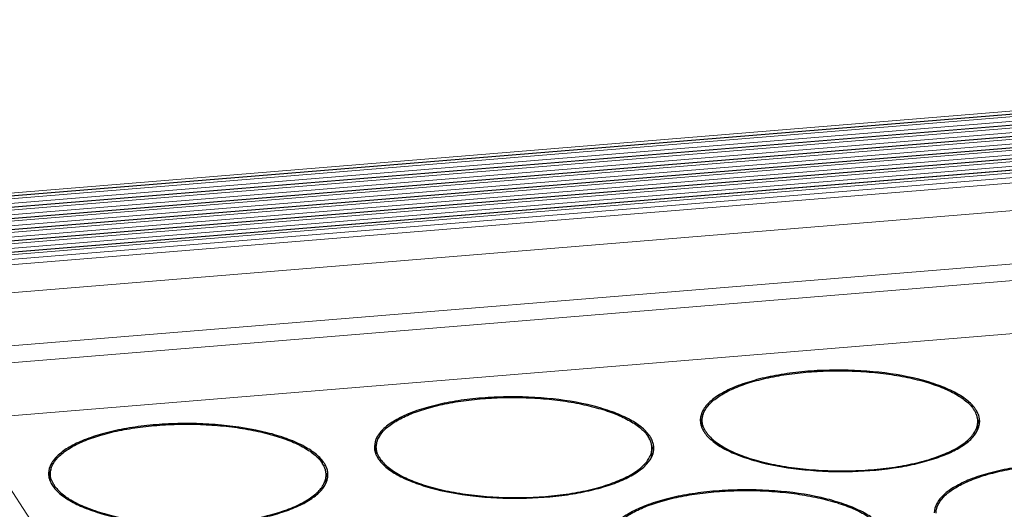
# Model space of a CAD drawing. Header units: millimetres. Extents: x 24895 to 26296, y -11704 to -10713.
# Tile 38 of 47: x 26084 to 26131, y -11322 to -11299. Entities that reach past the tile are written whole.
import ezdxf

# ---------------------------------------------------------------- set-up
doc = ezdxf.new("R2010")
doc.units = ezdxf.units.MM
doc.header["$LTSCALE"] = 50
doc.layers.get('0').update_dxf_attribs({"lineweight": 18})
doc.layers.add('02___PRT_ALL_AXES', color=7, linetype='Continuous')

msp = doc.modelspace()

# ---------------------------------------------------------------- linework, layer by layer
at = {"color": 7, "linetype": 'Continuous'}
for p, q in [((25772.789, -11332.447), (26185.226, -11298.637)), ((26185.479, -11298.773), (25772.913, -11332.594)), ((25772.989, -11332.709), (26185.554, -11298.888)), ((26185.457, -11298.757), (25773.011, -11332.568)), ((25773.119, -11332.922), (26185.606, -11299.108)), ((26185.812, -11299.284), (25773.247, -11333.105)), ((26185.79, -11299.267), (25773.345, -11333.078)), ((25773.322, -11333.22), (26185.887, -11299.399)), ((25773.452, -11333.433), (26185.939, -11299.618)), ((26186.145, -11299.794), (25773.58, -11333.615)), ((26186.123, -11299.778), (25773.678, -11333.589)), ((25773.655, -11333.73), (26186.22, -11299.909)), ((25773.785, -11333.944), (26186.273, -11300.129)), ((26186.478, -11300.305), (25773.913, -11334.126)), ((26186.456, -11300.289), (25774.011, -11334.1)), ((25773.988, -11334.241), (26186.553, -11300.42)), ((25774.041, -11334.461), (26186.606, -11300.64)), ((26186.811, -11300.816), (25774.246, -11334.637)), ((25774.321, -11334.752), (26186.887, -11300.931)), ((26186.79, -11300.799), (25774.344, -11334.61)), ((25774.374, -11334.971), (26186.939, -11301.15)), ((26187.145, -11301.326), (25774.58, -11335.147)), ((25774.655, -11335.262), (26187.22, -11301.442)), ((26187.123, -11301.31), (25774.677, -11335.121)), ((25774.707, -11335.482), (26187.272, -11301.661)), ((26187.515, -11301.895), (25774.95, -11335.716)), ((25774.943, -11337.057), (26187.509, -11303.236)), ((26186.991, -11305.824), (25774.426, -11339.645)), ((26187.491, -11306.59), (25774.926, -11340.411)), ((26180.962, -11309.673), (25782.941, -11342.302)), ((26082.36, -11318.896), (26085.28, -11323.372))]:
    msp.add_line(p, q, dxfattribs=at)
at = {"layer": '02___PRT_ALL_AXES', "color": 7, "linetype": 'Continuous'}
for p, q in [((26116.98, -11318.175), (26116.982, -11317.84)), ((26130.192, -11318.243), (26130.194, -11317.908)), ((26101.36, -11319.455), (26101.362, -11319.12)), ((26114.572, -11319.524), (26114.574, -11319.188)), ((26085.74, -11320.736), (26085.742, -11320.401)), ((26098.952, -11320.804), (26098.954, -11320.469))]:
    msp.add_line(p, q, dxfattribs=at)
for centre, radius, start, end in [((26128.903, -11318.122), 1.432, 33.1334, 35.1147), ((26128.937, -11318.051), 1.287, 28.6776, 33.1871), ((26129.188, -11317.933), 1.01, 17.9254, 19.7633), ((26117.775, -11317.844), 0.883, 178.3207, 179.7263), ((26117.776, -11317.844), 0.884, 179.7287, 183.8061), ((26117.792, -11317.842), 0.9, 183.8206, 189.0389), ((26117.831, -11318.12), 0.941, 163.6201, 171.6151), ((26117.836, -11317.835), 0.945, 189.0628, 195.3277), ((26117.893, -11317.82), 1.004, 195.3126, 199.0309), ((26117.878, -11318.133), 0.99, 162.3529, 163.6651), ((26117.931, -11317.807), 1.044, 199.0182, 200.5531), ((26129.318, -11318.239), 0.874, 356.2387, 359.7005), ((26129.319, -11317.903), 0.875, 359.7076, 4.2131), ((26129.27, -11317.874), 1.017, 338.6003, 343.6344), ((26129.256, -11318.204), 1.031, 17.049, 20.859), ((26129.295, -11318.192), 0.989, 15.2991, 17.0329), ((26129.343, -11317.896), 0.941, 343.6201, 351.6151), ((26129.338, -11318.181), 0.945, 9.0628, 15.3277), ((26129.39, -11317.903), 0.894, 351.6597, 358.3023), ((26129.4, -11317.904), 0.884, 359.7287, 3.8061), ((26129.401, -11317.904), 0.883, 358.3198, 359.7263), ((26113.317, -11319.332), 1.287, 28.6776, 33.1871), ((26113.283, -11319.403), 1.432, 33.1334, 35.1147), ((26118.293, -11317.662), 1.351, 211.705, 213.1278), ((26102.155, -11319.124), 0.883, 178.3207, 179.7263), ((26102.156, -11319.124), 0.884, 179.7287, 183.8061), ((26102.172, -11319.123), 0.9, 183.8206, 189.0389), ((26102.211, -11319.401), 0.941, 163.6201, 171.6151), ((26102.258, -11319.414), 0.99, 162.3529, 163.6651), ((26113.567, -11319.214), 1.01, 17.9254, 19.7633), ((26113.699, -11319.184), 0.875, 359.7076, 4.2131), ((26113.636, -11319.485), 1.031, 17.049, 20.859), ((26113.675, -11319.473), 0.989, 15.2991, 17.0329), ((26113.78, -11319.184), 0.884, 359.7287, 3.8061), ((26113.781, -11319.184), 0.883, 358.3198, 359.7263), ((26102.216, -11319.115), 0.945, 189.0628, 195.3277), ((26102.273, -11319.1), 1.004, 195.3126, 199.0309), ((26102.311, -11319.087), 1.044, 199.0182, 200.5531), ((26102.673, -11318.943), 1.351, 211.705, 213.1278), ((26113.698, -11319.519), 0.874, 356.2387, 359.7005), ((26113.65, -11319.155), 1.017, 338.6003, 343.6344), ((26113.723, -11319.176), 0.941, 343.6201, 351.6151), ((26113.718, -11319.461), 0.945, 9.0628, 15.3277), ((26113.77, -11319.184), 0.894, 351.6597, 358.3023), ((26097.697, -11320.612), 1.287, 28.6776, 33.1871), ((26097.663, -11320.683), 1.432, 33.1334, 35.1147), ((26086.535, -11320.405), 0.883, 178.3207, 179.7263), ((26086.536, -11320.405), 0.884, 179.7287, 183.8061), ((26086.552, -11320.403), 0.9, 183.8206, 189.0389), ((26086.591, -11320.681), 0.941, 163.6201, 171.6151), ((26086.596, -11320.396), 0.945, 189.0628, 195.3277), ((26086.638, -11320.694), 0.99, 162.3529, 163.6651), ((26097.947, -11320.494), 1.01, 17.9254, 19.7633), ((26098.079, -11320.464), 0.875, 359.7076, 4.2131), ((26098.016, -11320.765), 1.031, 17.049, 20.859), ((26098.055, -11320.753), 0.989, 15.2991, 17.0329), ((26098.103, -11320.457), 0.941, 343.6201, 351.6151), ((26098.098, -11320.742), 0.945, 9.0628, 15.3277), ((26098.15, -11320.464), 0.894, 351.6597, 358.3023), ((26098.16, -11320.465), 0.884, 359.7287, 3.8061), ((26098.161, -11320.465), 0.883, 358.3198, 359.7263), ((26086.653, -11320.381), 1.004, 195.3126, 199.0309), ((26086.691, -11320.368), 1.044, 199.0182, 200.5531), ((26087.053, -11320.223), 1.351, 211.705, 213.1278), ((26098.078, -11320.8), 0.874, 356.2387, 359.7005), ((26098.03, -11320.435), 1.017, 338.6003, 343.6344)]:
    msp.add_arc(centre, radius, start, end, dxfattribs=at)
for points, knots in [([(26130.074, -11317.299), (26129.964, -11317.141), (26129.651, -11316.837), (26129.042, -11316.464), (26128.263, -11316.134), (26126.972, -11315.75), (26125.125, -11315.462), (26123.189, -11315.412), (26121.626, -11315.524), (26120.521, -11315.682), (26119.514, -11315.908), (26118.635, -11316.195), (26117.911, -11316.533), (26117.362, -11316.916), (26116.997, -11317.339), (26116.897, -11317.667), (26116.892, -11317.818)], [0, 0, 0, 0, 0.039993, 0.089203, 0.147831, 0.21504, 0.368754, 0.534561, 0.616306, 0.69421, 0.766195, 0.830498, 0.885835, 0.931671, 0.968749, 1, 1, 1, 1]), ([(26117.111, -11317.373), (26117.191, -11317.228), (26117.365, -11317.023), (26117.65, -11316.789), (26117.916, -11316.612), (26118.223, -11316.444), (26118.7, -11316.226), (26119.384, -11315.988), (26120.295, -11315.764), (26121.299, -11315.599), (26122.368, -11315.497), (26123.471, -11315.461), (26124.578, -11315.493), (26125.656, -11315.591), (26126.676, -11315.752), (26127.609, -11315.973), (26128.315, -11316.207), (26128.812, -11316.423), (26129.135, -11316.589), (26129.419, -11316.765), (26129.727, -11316.998), (26129.92, -11317.201), (26130.015, -11317.347)], [0, 0, 0, 0, 0.036003, 0.05695, 0.080032, 0.10529, 0.132701, 0.193632, 0.261842, 0.335892, 0.414065, 0.494462, 0.575093, 0.653959, 0.729134, 0.798848, 0.861587, 0.889981, 0.916251, 0.940348, 0.96228, 1, 1, 1, 1]), ([(26114.454, -11318.579), (26114.344, -11318.422), (26114.031, -11318.118), (26113.421, -11317.745), (26112.643, -11317.415), (26111.352, -11317.03), (26109.505, -11316.742), (26107.569, -11316.693), (26106.006, -11316.805), (26104.901, -11316.962), (26103.894, -11317.188), (26103.015, -11317.475), (26102.291, -11317.814), (26101.742, -11318.197), (26101.377, -11318.62), (26101.277, -11318.948), (26101.272, -11319.098)], [0, 0, 0, 0, 0.039993, 0.089203, 0.147831, 0.21504, 0.368754, 0.534561, 0.616306, 0.69421, 0.766195, 0.830498, 0.885835, 0.931671, 0.968749, 1, 1, 1, 1]), ([(26101.491, -11318.653), (26101.571, -11318.508), (26101.745, -11318.304), (26102.03, -11318.069), (26102.296, -11317.892), (26102.603, -11317.724), (26103.08, -11317.506), (26103.764, -11317.269), (26104.675, -11317.045), (26105.679, -11316.88), (26106.748, -11316.777), (26107.851, -11316.742), (26108.958, -11316.773), (26110.036, -11316.871), (26111.056, -11317.033), (26111.989, -11317.253), (26112.695, -11317.487), (26113.192, -11317.703), (26113.515, -11317.87), (26113.799, -11318.046), (26114.106, -11318.279), (26114.3, -11318.482), (26114.395, -11318.627)], [0, 0, 0, 0, 0.036003, 0.05695, 0.080032, 0.10529, 0.132701, 0.193632, 0.261842, 0.335892, 0.414065, 0.494462, 0.575093, 0.653959, 0.729134, 0.798848, 0.861587, 0.889981, 0.916251, 0.940348, 0.96228, 1, 1, 1, 1]), ([(26117.005, -11317.664), (26116.998, -11317.678), (26116.971, -11317.733), (26116.949, -11317.79), (26116.935, -11317.833)], [0, 0, 0, 0, 0.255838, 1, 1, 1, 1]), ([(26116.982, -11317.84), (26116.982, -11317.824), (26116.984, -11317.763), (26116.993, -11317.701), (26117.002, -11317.656)], [0, 0, 0, 0, 0.248676, 1, 1, 1, 1]), ([(26117.002, -11317.656), (26117.008, -11317.632), (26117.033, -11317.534), (26117.074, -11317.44), (26117.111, -11317.373)], [0, 0, 0, 0, 0.242133, 1, 1, 1, 1]), ([(26130.138, -11317.592), (26130.133, -11317.578), (26130.113, -11317.524), (26130.088, -11317.472), (26130.067, -11317.434)], [0, 0, 0, 0, 0.244634, 1, 1, 1, 1]), ([(26130.223, -11317.576), (26130.215, -11317.556), (26130.182, -11317.474), (26130.139, -11317.396), (26130.102, -11317.34)], [0, 0, 0, 0, 0.241712, 1, 1, 1, 1]), ([(26130.192, -11317.839), (26130.19, -11317.821), (26130.183, -11317.748), (26130.166, -11317.675), (26130.149, -11317.622)], [0, 0, 0, 0, 0.246657, 1, 1, 1, 1]), ([(26130.282, -11317.845), (26130.281, -11317.822), (26130.271, -11317.731), (26130.247, -11317.641), (26130.223, -11317.576)], [0, 0, 0, 0, 0.245626, 1, 1, 1, 1]), ([(26098.834, -11319.86), (26098.724, -11319.702), (26098.411, -11319.398), (26097.801, -11319.025), (26097.023, -11318.695), (26095.732, -11318.311), (26093.885, -11318.023), (26091.949, -11317.973), (26090.386, -11318.085), (26089.281, -11318.243), (26088.274, -11318.469), (26087.395, -11318.756), (26086.671, -11319.094), (26086.122, -11319.477), (26085.757, -11319.9), (26085.657, -11320.228), (26085.652, -11320.379)], [0, 0, 0, 0, 0.039993, 0.089203, 0.147831, 0.21504, 0.368754, 0.534561, 0.616306, 0.69421, 0.766195, 0.830498, 0.885835, 0.931671, 0.968749, 1, 1, 1, 1]), ([(26085.871, -11319.934), (26085.951, -11319.789), (26086.125, -11319.584), (26086.41, -11319.35), (26086.676, -11319.173), (26086.983, -11319.005), (26087.46, -11318.787), (26088.144, -11318.549), (26089.055, -11318.325), (26090.059, -11318.16), (26091.127, -11318.058), (26092.231, -11318.022), (26093.337, -11318.054), (26094.416, -11318.152), (26095.436, -11318.313), (26096.369, -11318.534), (26097.075, -11318.768), (26097.572, -11318.984), (26097.895, -11319.15), (26098.179, -11319.326), (26098.486, -11319.559), (26098.68, -11319.762), (26098.775, -11319.908)], [0, 0, 0, 0, 0.036003, 0.05695, 0.080032, 0.10529, 0.132701, 0.193632, 0.261842, 0.335892, 0.414065, 0.494462, 0.575093, 0.653959, 0.729134, 0.798848, 0.861587, 0.889981, 0.916251, 0.940348, 0.96228, 1, 1, 1, 1]), ([(26116.954, -11318.173), (26116.961, -11318.193), (26116.995, -11318.275), (26117.037, -11318.352), (26117.074, -11318.408)], [0, 0, 0, 0, 0.241755, 1, 1, 1, 1]), ([(26117.143, -11318.372), (26117.092, -11318.29), (26117.011, -11318.118), (26116.982, -11317.93), (26116.982, -11317.84)], [0, 0, 0, 0, 0.51844, 1, 1, 1, 1]), ([(26117.074, -11318.408), (26117.172, -11318.559), (26117.455, -11318.853), (26118.013, -11319.218), (26118.73, -11319.544), (26119.932, -11319.933), (26121.674, -11320.245), (26123.887, -11320.352), (26125.751, -11320.218), (26127.147, -11319.965), (26128.062, -11319.72), (26128.848, -11319.423), (26129.482, -11319.08), (26129.95, -11318.7), (26130.159, -11318.396), (26130.217, -11318.246)], [0, 0, 0, 0, 0.038196, 0.084944, 0.140602, 0.204567, 0.351998, 0.513562, 0.672794, 0.746475, 0.813759, 0.873222, 0.923943, 0.965796, 1, 1, 1, 1]), ([(26117.161, -11318.401), (26117.21, -11318.475), (26117.328, -11318.623), (26117.548, -11318.827), (26117.816, -11319.023), (26118.132, -11319.209), (26118.491, -11319.384), (26119.045, -11319.608), (26119.83, -11319.847), (26120.863, -11320.063), (26121.984, -11320.209), (26123.157, -11320.281), (26124.345, -11320.275), (26125.507, -11320.193), (26126.608, -11320.037), (26127.465, -11319.845), (26128.09, -11319.655), (26128.509, -11319.502), (26128.888, -11319.336), (26129.224, -11319.158), (26129.513, -11318.969), (26129.755, -11318.771), (26129.947, -11318.565), (26130.087, -11318.351), (26130.173, -11318.131), (26130.194, -11317.981), (26130.194, -11317.908)], [0, 0, 0, 0, 0.018662, 0.039448, 0.06256, 0.088083, 0.116008, 0.146261, 0.213173, 0.287377, 0.366958, 0.449726, 0.533334, 0.615398, 0.693607, 0.765835, 0.799139, 0.830307, 0.859194, 0.885702, 0.909794, 0.931512, 0.951006, 0.968572, 0.984682, 1, 1, 1, 1]), ([(26101.382, -11318.936), (26101.388, -11318.912), (26101.413, -11318.814), (26101.454, -11318.721), (26101.491, -11318.653)], [0, 0, 0, 0, 0.242133, 1, 1, 1, 1]), ([(26114.518, -11318.872), (26114.513, -11318.859), (26114.493, -11318.805), (26114.468, -11318.753), (26114.447, -11318.714)], [0, 0, 0, 0, 0.244634, 1, 1, 1, 1]), ([(26114.603, -11318.856), (26114.595, -11318.836), (26114.562, -11318.754), (26114.519, -11318.676), (26114.482, -11318.62)], [0, 0, 0, 0, 0.241712, 1, 1, 1, 1]), ([(26101.385, -11318.944), (26101.378, -11318.958), (26101.351, -11319.013), (26101.329, -11319.07), (26101.315, -11319.114)], [0, 0, 0, 0, 0.255838, 1, 1, 1, 1]), ([(26101.362, -11319.12), (26101.362, -11319.105), (26101.364, -11319.043), (26101.373, -11318.982), (26101.382, -11318.936)], [0, 0, 0, 0, 0.248676, 1, 1, 1, 1]), ([(26101.523, -11319.653), (26101.472, -11319.57), (26101.391, -11319.399), (26101.362, -11319.21), (26101.362, -11319.12)], [0, 0, 0, 0, 0.51844, 1, 1, 1, 1]), ([(26101.541, -11319.681), (26101.59, -11319.756), (26101.708, -11319.904), (26101.928, -11320.107), (26102.196, -11320.303), (26102.512, -11320.489), (26102.871, -11320.664), (26103.425, -11320.889), (26104.21, -11321.128), (26105.243, -11321.343), (26106.364, -11321.49), (26107.537, -11321.561), (26108.725, -11321.556), (26109.887, -11321.474), (26110.988, -11321.318), (26111.845, -11321.126), (26112.47, -11320.936), (26112.889, -11320.783), (26113.268, -11320.617), (26113.604, -11320.438), (26113.893, -11320.25), (26114.135, -11320.051), (26114.327, -11319.845), (26114.467, -11319.632), (26114.553, -11319.412), (26114.574, -11319.261), (26114.574, -11319.188)], [0, 0, 0, 0, 0.018662, 0.039448, 0.06256, 0.088083, 0.116008, 0.146261, 0.213173, 0.287377, 0.366958, 0.449726, 0.533334, 0.615398, 0.693607, 0.765835, 0.799139, 0.830307, 0.859194, 0.885702, 0.909794, 0.931512, 0.951006, 0.968572, 0.984682, 1, 1, 1, 1]), ([(26114.572, -11319.119), (26114.57, -11319.101), (26114.563, -11319.028), (26114.546, -11318.956), (26114.529, -11318.903)], [0, 0, 0, 0, 0.246657, 1, 1, 1, 1]), ([(26114.662, -11319.126), (26114.66, -11319.103), (26114.651, -11319.011), (26114.627, -11318.921), (26114.603, -11318.856)], [0, 0, 0, 0, 0.245626, 1, 1, 1, 1]), ([(26101.334, -11319.454), (26101.341, -11319.474), (26101.375, -11319.555), (26101.417, -11319.632), (26101.454, -11319.688)], [0, 0, 0, 0, 0.241755, 1, 1, 1, 1]), ([(26101.454, -11319.688), (26101.552, -11319.839), (26101.835, -11320.133), (26102.393, -11320.498), (26103.11, -11320.825), (26104.312, -11321.214), (26106.054, -11321.525), (26108.267, -11321.633), (26110.131, -11321.498), (26111.527, -11321.246), (26112.442, -11321.001), (26113.228, -11320.703), (26113.862, -11320.36), (26114.33, -11319.98), (26114.539, -11319.676), (26114.597, -11319.526)], [0, 0, 0, 0, 0.038196, 0.084944, 0.140602, 0.204567, 0.351998, 0.513562, 0.672794, 0.746475, 0.813759, 0.873222, 0.923943, 0.965796, 1, 1, 1, 1]), ([(26085.762, -11320.217), (26085.768, -11320.193), (26085.793, -11320.095), (26085.834, -11320.001), (26085.871, -11319.934)], [0, 0, 0, 0, 0.242133, 1, 1, 1, 1]), ([(26098.898, -11320.153), (26098.893, -11320.139), (26098.873, -11320.085), (26098.848, -11320.033), (26098.827, -11319.995)], [0, 0, 0, 0, 0.244634, 1, 1, 1, 1]), ([(26098.983, -11320.137), (26098.975, -11320.117), (26098.942, -11320.035), (26098.899, -11319.957), (26098.862, -11319.901)], [0, 0, 0, 0, 0.241712, 1, 1, 1, 1]), ([(26099.042, -11320.406), (26099.04, -11320.383), (26099.031, -11320.292), (26099.007, -11320.202), (26098.983, -11320.137)], [0, 0, 0, 0, 0.245626, 1, 1, 1, 1]), ([(26141.287, -11321.76), (26141.176, -11321.602), (26140.863, -11321.298), (26140.254, -11320.925), (26139.476, -11320.595), (26138.184, -11320.211), (26136.337, -11319.923), (26134.401, -11319.873), (26132.838, -11319.985), (26131.733, -11320.143), (26130.726, -11320.369), (26129.847, -11320.656), (26129.124, -11320.994), (26128.574, -11321.377), (26128.21, -11321.8), (26128.109, -11322.128), (26128.105, -11322.279)], [0, 0, 0, 0, 0.039993, 0.089203, 0.147831, 0.21504, 0.368754, 0.534561, 0.616306, 0.69421, 0.766195, 0.830498, 0.885835, 0.931671, 0.968749, 1, 1, 1, 1]), ([(26128.323, -11321.834), (26128.403, -11321.689), (26128.577, -11321.484), (26128.862, -11321.25), (26129.129, -11321.073), (26129.435, -11320.905), (26129.912, -11320.687), (26130.596, -11320.449), (26131.507, -11320.225), (26132.511, -11320.06), (26133.58, -11319.958), (26134.683, -11319.922), (26135.79, -11319.954), (26136.868, -11320.052), (26137.889, -11320.213), (26138.821, -11320.433), (26139.527, -11320.668), (26140.024, -11320.884), (26140.347, -11321.05), (26140.631, -11321.226), (26140.939, -11321.459), (26141.132, -11321.662), (26141.227, -11321.808)], [0, 0, 0, 0, 0.036003, 0.05695, 0.080032, 0.10529, 0.132701, 0.193632, 0.261842, 0.335892, 0.414065, 0.494462, 0.575093, 0.653959, 0.729134, 0.798848, 0.861587, 0.889981, 0.916251, 0.940348, 0.96228, 1, 1, 1, 1]), ([(26085.765, -11320.225), (26085.758, -11320.239), (26085.731, -11320.294), (26085.709, -11320.351), (26085.695, -11320.394)], [0, 0, 0, 0, 0.255838, 1, 1, 1, 1]), ([(26085.742, -11320.401), (26085.742, -11320.385), (26085.744, -11320.324), (26085.753, -11320.262), (26085.762, -11320.217)], [0, 0, 0, 0, 0.248676, 1, 1, 1, 1]), ([(26085.903, -11320.933), (26085.852, -11320.851), (26085.771, -11320.679), (26085.742, -11320.491), (26085.742, -11320.401)], [0, 0, 0, 0, 0.51844, 1, 1, 1, 1]), ([(26085.921, -11320.961), (26085.97, -11321.036), (26086.088, -11321.184), (26086.308, -11321.388), (26086.576, -11321.584), (26086.892, -11321.77), (26087.251, -11321.945), (26087.805, -11322.169), (26088.59, -11322.408), (26089.623, -11322.624), (26090.744, -11322.77), (26091.917, -11322.842), (26093.104, -11322.836), (26094.267, -11322.754), (26095.368, -11322.598), (26096.225, -11322.406), (26096.85, -11322.216), (26097.269, -11322.063), (26097.648, -11321.897), (26097.984, -11321.719), (26098.273, -11321.53), (26098.515, -11321.332), (26098.707, -11321.126), (26098.847, -11320.912), (26098.933, -11320.692), (26098.953, -11320.542), (26098.954, -11320.469)], [0, 0, 0, 0, 0.018662, 0.039448, 0.06256, 0.088083, 0.116008, 0.146261, 0.213173, 0.287377, 0.366958, 0.449726, 0.533334, 0.615398, 0.693607, 0.765835, 0.799139, 0.830307, 0.859194, 0.885702, 0.909794, 0.931512, 0.951006, 0.968572, 0.984682, 1, 1, 1, 1]), ([(26098.952, -11320.4), (26098.95, -11320.382), (26098.942, -11320.309), (26098.926, -11320.236), (26098.909, -11320.183)], [0, 0, 0, 0, 0.246657, 1, 1, 1, 1]), ([(26085.714, -11320.734), (26085.721, -11320.754), (26085.754, -11320.835), (26085.797, -11320.913), (26085.834, -11320.969)], [0, 0, 0, 0, 0.241755, 1, 1, 1, 1]), ([(26085.834, -11320.969), (26085.932, -11321.12), (26086.215, -11321.414), (26086.773, -11321.779), (26087.49, -11322.105), (26088.692, -11322.494), (26090.433, -11322.805), (26092.646, -11322.913), (26094.511, -11322.779), (26095.907, -11322.526), (26096.822, -11322.281), (26097.608, -11321.984), (26098.242, -11321.641), (26098.71, -11321.261), (26098.919, -11320.957), (26098.977, -11320.806)], [0, 0, 0, 0, 0.038196, 0.084944, 0.140602, 0.204567, 0.351998, 0.513562, 0.672794, 0.746475, 0.813759, 0.873222, 0.923943, 0.965796, 1, 1, 1, 1]), ([(26125.667, -11323.04), (26125.556, -11322.883), (26125.243, -11322.579), (26124.634, -11322.206), (26123.856, -11321.876), (26122.564, -11321.491), (26120.717, -11321.203), (26118.781, -11321.154), (26117.218, -11321.266), (26116.113, -11321.423), (26115.106, -11321.649), (26114.227, -11321.936), (26113.504, -11322.275), (26112.954, -11322.657), (26112.59, -11323.081), (26112.489, -11323.409), (26112.485, -11323.559)], [0, 0, 0, 0, 0.039993, 0.089203, 0.147831, 0.21504, 0.368754, 0.534561, 0.616306, 0.69421, 0.766195, 0.830498, 0.885835, 0.931671, 0.968749, 1, 1, 1, 1]), ([(26112.703, -11323.114), (26112.783, -11322.969), (26112.957, -11322.765), (26113.242, -11322.53), (26113.509, -11322.353), (26113.815, -11322.185), (26114.292, -11321.967), (26114.976, -11321.73), (26115.887, -11321.506), (26116.891, -11321.34), (26117.96, -11321.238), (26119.063, -11321.203), (26120.17, -11321.234), (26121.248, -11321.332), (26122.269, -11321.494), (26123.201, -11321.714), (26123.907, -11321.948), (26124.404, -11322.164), (26124.727, -11322.331), (26125.011, -11322.507), (26125.319, -11322.74), (26125.512, -11322.943), (26125.607, -11323.088)], [0, 0, 0, 0, 0.036003, 0.05695, 0.080032, 0.10529, 0.132701, 0.193632, 0.261842, 0.335892, 0.414065, 0.494462, 0.575093, 0.653959, 0.729134, 0.798848, 0.861587, 0.889981, 0.916251, 0.940348, 0.96228, 1, 1, 1, 1]), ([(26128.215, -11322.117), (26128.22, -11322.093), (26128.245, -11321.995), (26128.286, -11321.901), (26128.323, -11321.834)], [0, 0, 0, 0, 0.242133, 1, 1, 1, 1]), ([(26128.194, -11322.301), (26128.194, -11322.285), (26128.196, -11322.224), (26128.205, -11322.162), (26128.215, -11322.117)], [0, 0, 0, 0, 0.248676, 1, 1, 1, 1])]:
    msp.add_open_spline(points, degree=3, knots=knots, dxfattribs=at)

doc.saveas('drawing.dxf')
